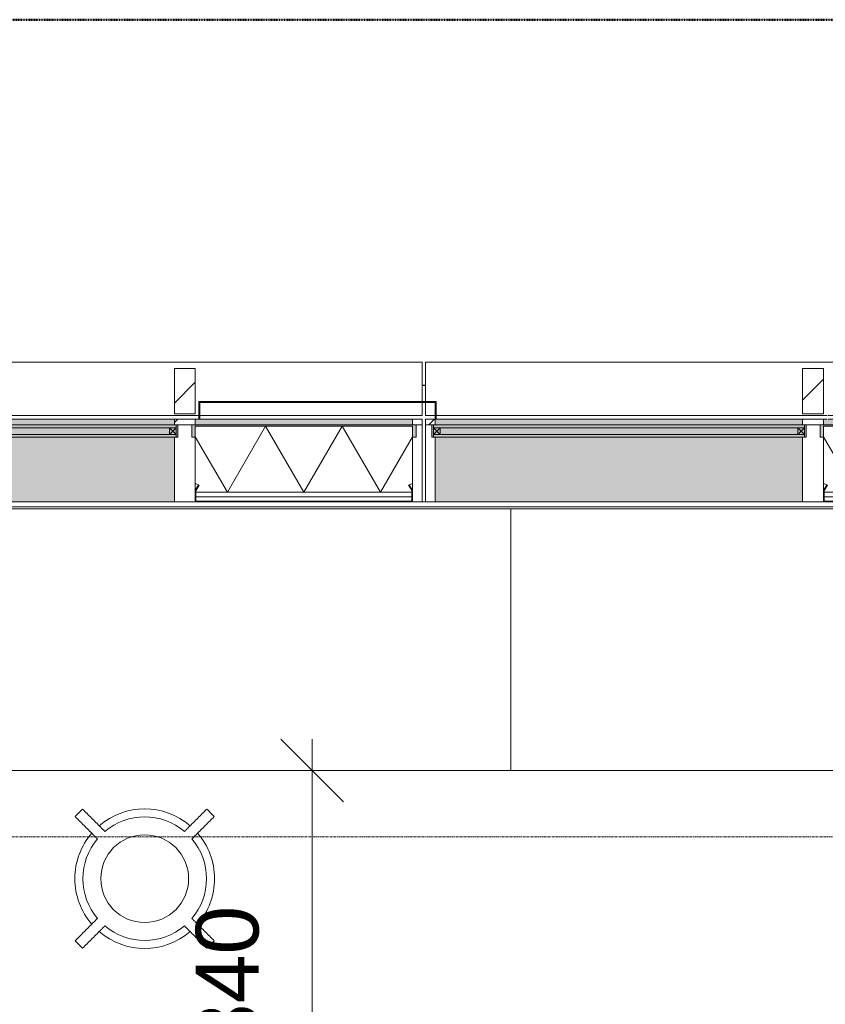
# Model space of a CAD drawing. Header units: millimetres. Extents: x -281 to 121694, y -16481 to 65128.
# Tile 250 of 256: x 10642 to 12950, y 55120 to 57941. Entities that reach past the tile are written whole.
import ezdxf

# ---------------------------------------------------------------- set-up
doc = ezdxf.new("R2010")
doc.units = ezdxf.units.MM
doc.linetypes.add('Grid Line', pattern=[12, 6, -2, 2, -2])
doc.linetypes.add('NLRS_Dash-0_6mm_Space-0_6mm_cpz', pattern=[1.2, 0.6, -0.6])
for name, color, linetype, lineweight in [('A--L$01A__Algemeen', 7, 'Continuous', 5), ('A--L$07A__Stramien', 1, 'Continuous', 5), ('A--L21__Buitenwanden', 3, 'Continuous', 5), ('A--L3__Afbouw', 2, 'Continuous', 5), ('A--L82__LosseGebruikersInvent', 1, 'Continuous', 5), ('A--M$01A__Algemeen', 1, 'Continuous', 5), ('A--M$01A__Algemeen-100', 1, 'Continuous', 5)]:
    doc.layers.add(name, color=color, linetype=linetype, lineweight=lineweight)
doc.styles.add('Arial_2', font='arial.ttf', dxfattribs={"height": 180})
doc.dimstyles.new('1_8mm', dxfattribs={"dimscale": 304.8, "dimtxt": 183.646692, "dimasz": 0.590551, "dimexe": 0.295276, "dimexo": 0.0625, "dimgap": 0.328084, "dimtad": 1, "dimdec": 0, "dimzin": 0, "dimdsep": 46, "dimtxsty": 'Arial_2', "dimblk1": 'OBLIQUE', "dimblk2": 'OBLIQUE', "dimsah": 1, "dimcen": 0.09, "dimdle": 0.295276, "dimazin": 0, "dimtfac": 1, "dimtdec": 4, "dimtix": 1, "dimtmove": 0, "dimatfit": 3, "dimfxl": 0.295276, "dimfxlon": 1, "dimtvp": 1, "dimtolj": 1, "dimtzin": 0, "dimarcsym": 2})
pattern_1 = [(225, (12700, 56797), (449.013, -449.013), []), (225, (12541.25, 56797), (6e-14, -898.0256), []), (225, (12858.75, 56797), (6e-14, -898.0256), [])]
pattern_2 = [(225, (10900, 56797), (449.013, -449.013), []), (225, (10741.25, 56797), (6e-14, -898.0256), []), (225, (11058.75, 56797), (6e-14, -898.0256), [])]

# ---------------------------------------------------------------- blocks, each defined once
blk = doc.blocks.new('NLRS_82_FU_UN_lab en spoel tafels_gen_kad - labtafel dxbxh 750x1800x950-49024426-L_80_ 13')
at = {"layer": 'A--L$01A__Algemeen'}
for p, q in [((900, 262.7), (-900, 262.7)), ((-900, 262.7), (-900, -487.3)), ((900, -487.3), (900, 262.7)), ((-900, -487.3), (900, -487.3))]:
    blk.add_line(p, q, dxfattribs=at)
blk = doc.blocks.new('NLRS_82_FU_UN_lab en spoel tafels_gen_kad - labtafel zonder onderkast dxbxh 750x1800x950-49225046-L_80_ 13')
at = {"layer": 'A--L$01A__Algemeen'}
for p, q in [((900, 262.7), (-900, 262.7)), ((-900, 262.7), (-900, -487.3)), ((900, -487.3), (900, 262.7)), ((-900, -487.3), (900, -487.3))]:
    blk.add_line(p, q, dxfattribs=at)
blk = doc.blocks.new('Rectangular Mullion - gevelband kader-49427915-L_80_ 13')
at = {"layer": 'A--L3__Afbouw'}
for p, q in [((11804.9, 56846.9), (11804.9, 56960)), ((11804.9, 56960), (13594.9, 56960)), ((13594.9, 56960), (13594.9, 56846.8)), ((11804.9, 56807), (11804.9, 56844)), ((13594.9, 56844), (13594.9, 56807)), ((11832, 56807), (11804.9, 56807)), ((12955, 56807), (11835, 56807)), ((13594.9, 56807), (12958, 56807))]:
    blk.add_line(p, q, dxfattribs=at)
blk = doc.blocks.new('NLRS_82_FU_LB_kruk za_emeco_cpz - NLRS_82_FU_LB_kruk za_emeco_cpz_776 hoog-49409176-L_80_ 13')
at = {"layer": 'A--L82__LosseGebruikersInvent'}
for radius, start, end in [(266.9, 131.7779, 138.2221), (200, 49.3282, 130.6718), (266.9, 41.7779, 48.2221), (177.1, 49.8587, 130.1413), (200, 139.3153, 180), (177.1, 139.8587, 180), (125.7, 360, 180), (177.1, 360, 40.1413), (200, 360, 40.6847), (200, 180, 220.6847), (125.7, 180, 360), (177.1, 319.8587, 360), (200, 319.3153, 360), (177.1, 180, 220.1413), (177.1, 229.8587, 310.1413), (200, 229.3282, 310.6718), (266.9, 221.7779, 228.2221), (266.9, 311.7779, 318.2221)]:
    blk.add_arc((0, 0), radius, start, end, dxfattribs=at)
for points, knots in [([(-114.2, 135.4), (-118.4, 139.6), (-131.2, 152.4), (-152.4, 173.6), (-169.3, 190.5), (-177.8, 199)], [-1, -1, -1, -1, -0.8, -0.4, 0, 0, 0, 0]), ([(177.8, 199), (173.6, 194.8), (160.8, 182.1), (143.9, 165.1), (129, 150.2), (120.5, 141.8), (116.3, 137.5), (114.2, 135.4)], [-1, -1, -1, -1, -0.8, -0.4, -0.2, -0.1, 0, 0, 0, 0]), ([(-199, 177.8), (-194.8, 173.6), (-182.1, 160.8), (-165.1, 143.9), (-150.2, 129), (-141.8, 120.5), (-137.5, 116.3), (-135.4, 114.2)], [-1, -1, -1, -1, -0.8, -0.4, -0.2, -0.1, 0, 0, 0, 0]), ([(135.4, 114.2), (139.6, 118.4), (152.4, 131.2), (173.6, 152.4), (190.5, 169.3), (199, 177.8)], [-1, -1, -1, -1, -0.8, -0.4, 0, 0, 0, 0]), ([(-135.4, -114.2), (-139.6, -118.4), (-152.4, -131.2), (-173.6, -152.4), (-190.5, -169.3), (-199, -177.8)], [-1, -1, -1, -1, -0.8, -0.4, 0, 0, 0, 0]), ([(-177.8, -199), (-173.6, -194.8), (-160.8, -182.1), (-143.9, -165.1), (-129, -150.2), (-120.5, -141.8), (-116.3, -137.5), (-114.2, -135.4)], [-1, -1, -1, -1, -0.8, -0.4, -0.2, -0.1, 0, 0, 0, 0]), ([(114.2, -135.4), (118.4, -139.6), (131.2, -152.4), (152.4, -173.6), (169.3, -190.5), (177.8, -199)], [-1, -1, -1, -1, -0.8, -0.4, 0, 0, 0, 0]), ([(199, -177.8), (194.8, -173.6), (182.1, -160.8), (165.1, -143.9), (150.2, -129), (141.8, -120.5), (137.5, -116.3), (135.4, -114.2)], [-1, -1, -1, -1, -0.8, -0.4, -0.2, -0.1, 0, 0, 0, 0])]:
    blk.add_open_spline(points, degree=3, knots=knots, dxfattribs=at)
blk = doc.blocks.new('NLRS_21_GM_LB_element gevel_gen_cpz - NLRS_21_13_08_elementgevel element_gen_cpz-61912952-L_80_ 13')
at = {"layer": 'A--L$01A__Algemeen'}
h = blk.add_hatch(dxfattribs=at)
h.set_pattern_fill('FP_244', color=256, style=0, pattern_type=2)
h.set_pattern_definition(pattern_1)
h.paths.add_polyline_path([(-250, 237), (-862.5, 237), (-862.5, 235), (-250, 235)])
h.paths.add_polyline_path([(-247, 232), (-247, 205.8), (-245, 205.8), (-245, 232)])
h.paths.add_polyline_path([(-865.5, 232), (-867.5, 232), (-867.5, 205.8), (-865.5, 205.8), (-865.5, 210.7)])
h.paths.add_polyline_path([(-865.1, 204.3), (-866.8, 203.3), (-858.1, 188.2), (-856.3, 189.2)])
h.paths.add_polyline_path([(-247.4, 204.3), (-256.2, 189.2), (-254.4, 188.2), (-245.7, 203.3)])
for points in [[(734.9, 237), (-185, 237), (-185, 52), (867.5, 52), (867.5, 237)], [(-877.5, 52), (-877.5, 17), (-235, 17), (-235, 52), (-245, 52), (-245, 20), (-867.5, 20), (-867.5, 52)]]:
    blk.add_hatch(color=256, dxfattribs=at).paths.add_polyline_path(points)
h = blk.add_hatch(dxfattribs=at)
h.set_pattern_fill('FP_243', color=256, style=0, pattern_type=2)
h.set_pattern_definition([(225, (12700, 56797), (42.426407, -42.426407), []), (315, (12700, 56797), (42.426407, 42.426407), [])])
h.paths.add_polyline_path([(-867.5, 204.5), (-866.8, 185.7), (-862.6, 186.3), (-858.1, 188.2), (-866.8, 203.3)])
h = blk.add_hatch(dxfattribs=at)
h.set_pattern_fill('FP_244', color=256, style=0, pattern_type=2)
h.set_pattern_definition(pattern_1)
h.paths.add_polyline_path([(867.5, 17), (867.5, 0), (895, 0), (895, 17), (872.5, 17)])
h.paths.add_polyline_path([(-185, 17), (-245, 17), (-245, 0), (-185, 0)])
h.paths.add_polyline_path([(-867.5, 17), (-895, 17), (-895, 0), (-867.5, 0)])
h = blk.add_hatch(color=256, dxfattribs=at)
h.paths.add_polyline_path([(867.5, 17), (-185, 17), (-185, 0), (867.5, 0)])
h.paths.add_polyline_path([(-245, 17), (-867.5, 17), (-867.5, 0), (-245, 0)])
for p, q in [((-867.5, 237), (-895, 237)), ((-895, 237), (-895, 17)), ((-862.5, 237), (-867.5, 237)), ((-867.5, 237), (-867.5, 232)), ((-867.5, 232), (-867.5, 205.8)), ((-865.5, 205.8), (-865.5, 232)), ((-250, 237), (-862.5, 237)), ((-862.5, 235), (-250, 235)), ((-245, 237), (-250, 237)), ((-247, 232), (-247, 205.8)), ((-245, 232), (-245, 237)), ((-185, 237), (-245, 237)), ((-245, 205.8), (-245, 232)), ((-185, 52), (-185, 237)), ((-185, 237), (867.5, 237)), ((895, 237), (867.5, 237)), ((867.5, 237), (867.5, 52)), ((895, 17), (895, 237)), ((-775.6, 210), (-867.5, 50.9)), ((-867.5, 205.8), (-867.5, 204.5)), ((-867.5, 204.5), (-867.5, 205.8)), ((-867.5, 204.5), (-867.5, 185.7)), ((-866.8, 203.3), (-858.1, 188.2)), ((-247, 222.5), (-865.5, 222.5)), ((-247, 210), (-865.5, 210)), ((-865.5, 210), (-247, 210)), ((-856.3, 189.2), (-865.1, 204.3)), ((-775.6, 210), (-665.9, 20)), ((-556.2, 210), (-665.9, 20)), ((-556.2, 210), (-446.6, 20)), ((-336.9, 210), (-446.6, 20)), ((-336.9, 210), (-245, 50.9)), ((-247.4, 204.3), (-256.2, 189.2)), ((-254.4, 188.2), (-245.7, 203.3)), ((-245, 204.5), (-245, 205.8)), ((-245, 205.8), (-245, 204.5)), ((-245, 185.7), (-245, 204.5)), ((-867.5, 185.7), (-867.5, 20)), ((-867.5, 20), (-867.5, 185.7)), ((-858.1, 188.2), (-856.3, 189.2)), ((-256.2, 189.2), (-254.4, 188.2)), ((-245, 20), (-245, 185.7)), ((-245, 185.7), (-245, 20)), ((-877.5, 52), (-867.5, 52)), ((-877.5, 17), (-877.5, 52)), ((-245, 52), (-235, 52)), ((-235, 52), (-235, 17)), ((-195, 17), (-195, 52)), ((-195, 52), (-190, 52)), ((872.5, 52), (877.5, 52)), ((877.5, 52), (877.5, 17)), ((-895, 17), (-877.5, 17)), ((-867.5, 17), (-895, 17)), ((-895, 17), (-895, 0)), ((-895, 0), (-867.5, 0)), ((-867.5, 20), (-245, 20)), ((-245, 20), (-867.5, 20)), ((-867.5, 0), (-867.5, 17)), ((-867.5, 17), (-245, 17)), ((-258, 0), (-867.5, 0)), ((-245, 0), (-255, 0)), ((-190, 17), (-245, 17)), ((-245, 17), (-245, 0)), ((-245, 0), (-185, 0)), ((-235, 17), (-195, 17)), ((-185, 0), (-185, 17)), ((865, 0), (-185, 0)), ((867.5, 17), (867.5, 0)), ((867.5, 0), (895, 0)), ((895, 17), (872.5, 17)), ((877.5, 17), (895, 17)), ((895, 0), (895, 17))]:
    blk.add_line(p, q, dxfattribs=at)
for centre, radius, start, end in [((-862.5, 232), 5, 90, 180), ((-862.5, 232), 3, 90, 180), ((-862.5, 232), 3, 90, 180), ((-250, 232), 5, 0, 90), ((-250, 232), 3, 0, 90), ((-250, 232), 3, 360, 90), ((-862.5, 205.8), 5, 180, 210), ((-862.5, 205.8), 3, 180, 210), ((-250, 205.8), 3, 330, 360), ((-250, 205.8), 5, 330, 0), ((-867.5, 204.5), 18.8, 270, 300), ((-245, 204.5), 18.8, 240, 270)]:
    blk.add_arc(centre, radius, start, end, dxfattribs=at)
blk = doc.blocks.new('CSWK_double-triple glass panel - CSWK_double-triple glass panel-55895760-L_80_ 13')
at = {"layer": 'A--L$01A__Algemeen'}
for points in [[(20.3, -65), (-531.3, -65), (-531.3, -73), (531.2, -73), (531.2, -65), (393.7, -65)], [(20.3, -92), (-531.3, -92), (-531.3, -100), (531.2, -100), (531.2, -92), (393.7, -92)]]:
    blk.add_hatch(color=256, dxfattribs=at).paths.add_polyline_path(points)
at = {"layer": 'A--L82__LosseGebruikersInvent'}
blk.add_hatch(color=256, dxfattribs=at).paths.add_polyline_path([(531.2, -65), (531.2, -73), (-531.3, -73), (-531.3, -65), (-536.3, -65), (-536.3, -100), (-531.3, -100), (-531.3, -92), (531.2, -92), (531.2, -100), (536.2, -100), (536.2, -65)])
at = {"layer": 'A--L$01A__Algemeen'}
for p, q in [((-531.3, -65), (531.2, -65)), ((-531.3, -73), (-531.3, -65)), ((531.2, -73), (-531.3, -73)), ((-531.3, -73), (-531.3, -92)), ((-512.3, -73), (-531.3, -73)), ((-531.3, -92), (-512.3, -73)), ((-512.3, -92), (-531.3, -73)), ((-512.3, -92), (-512.3, -73)), ((512.2, -73), (512.2, -92)), ((531.2, -73), (512.2, -73)), ((512.2, -92), (531.2, -73)), ((531.2, -92), (512.2, -73)), ((531.2, -65), (531.2, -73)), ((531.2, -92), (531.2, -73)), ((-531.3, -92), (531.2, -92)), ((-531.3, -100), (-531.3, -92)), ((-531.3, -92), (-512.3, -92)), ((531.2, -100), (-531.3, -100)), ((512.2, -92), (531.2, -92)), ((531.2, -92), (531.2, -100))]:
    blk.add_line(p, q, dxfattribs=at)
blk = doc.blocks.new('NLRS_41_GM_LB_vin gevel_gen_cpz - 41_12_XX_vin gevel-61426057-L_80_ 13')
at = {"layer": 'A--L$01A__Algemeen'}
h = blk.add_hatch(dxfattribs=at)
h.set_pattern_fill('FP_317', color=256, style=0, pattern_type=2)
h.set_pattern_definition([(225, (12915, 56797), (449.013, -449.013), []), (225, (12756.25, 56797), (6e-14, -898.0256), []), (225, (13073.75, 56797), (6e-14, -898.0256), [])])
h.paths.add_polyline_path([(-30, -15), (-30, -145), (30, -145), (30, -15)])
for p, q in [((30, -15), (-30, -15)), ((-30, -15), (-30, -145)), ((30, -145), (30, -15)), ((-30, -145), (30, -145))]:
    blk.add_line(p, q, dxfattribs=at)
blk = doc.blocks.new('NLRS_21_GM_LB_element gevel_gen_cpz - NLRS_21_13_08_elementgevel element_gen_cpz-V566-L_80_ 13')
at = {"layer": 'A--L$01A__Algemeen'}
h = blk.add_hatch(dxfattribs=at)
h.set_pattern_fill('FP_361', color=256, style=0, pattern_type=2)
h.set_pattern_definition(pattern_2)
h.paths.add_polyline_path([(-250, 237), (-862.5, 237), (-862.5, 235), (-250, 235)])
h.paths.add_polyline_path([(-247, 232), (-247, 205.8), (-245, 205.8), (-245, 232)])
h.paths.add_polyline_path([(-867.5, 232), (-867.5, 205.8), (-865.5, 205.8), (-865.5, 232)])
h.paths.add_polyline_path([(-865.1, 204.3), (-866.8, 203.3), (-858.1, 188.2), (-856.3, 189.2)])
h.paths.add_polyline_path([(-247.4, 204.3), (-256.2, 189.2), (-254.4, 188.2), (-245.7, 203.3)])
for points in [[(801.7, 237), (-185, 237), (-185, 52), (867.5, 52), (867.5, 237)], [(-877.5, 52), (-877.5, 17), (-235, 17), (-235, 52), (-245, 52), (-245, 20), (-867.5, 20), (-867.5, 52)]]:
    blk.add_hatch(color=256, dxfattribs=at).paths.add_polyline_path(points)
h = blk.add_hatch(dxfattribs=at)
h.set_pattern_fill('FP_361', color=256, style=0, pattern_type=2)
h.set_pattern_definition(pattern_2)
h.paths.add_polyline_path([(867.5, 17), (867.5, 0), (895, 0), (895, 17), (872.5, 17)])
h.paths.add_polyline_path([(-185, 17), (-245, 17), (-245, 0), (-185, 0)])
h.paths.add_polyline_path([(-867.5, 17), (-895, 17), (-895, 0), (-867.5, 0)])
h = blk.add_hatch(color=256, dxfattribs=at)
h.paths.add_polyline_path([(867.5, 17), (-185, 17), (-185, 0), (867.5, 0)])
h.paths.add_polyline_path([(-245, 17), (-867.5, 17), (-867.5, 0), (-245, 0)])
for p, q in [((-867.5, 237), (-895, 237)), ((-895, 237), (-895, 17)), ((-862.5, 237), (-867.5, 237)), ((-867.5, 237), (-867.5, 232)), ((-867.5, 232), (-867.5, 205.8)), ((-865.5, 205.8), (-865.5, 232)), ((-250, 237), (-862.5, 237)), ((-862.5, 235), (-250, 235)), ((-245, 237), (-250, 237)), ((-247, 232), (-247, 205.8)), ((-245, 232), (-245, 237)), ((-185, 237), (-245, 237)), ((-245, 205.8), (-245, 232)), ((-185, 52), (-185, 237)), ((-185, 237), (867.5, 237)), ((895, 237), (867.5, 237)), ((867.5, 237), (867.5, 52)), ((895, 17), (895, 237)), ((-775.6, 210), (-867.5, 50.9)), ((-867.5, 205.8), (-867.5, 204.5)), ((-867.5, 204.5), (-867.5, 205.8)), ((-867.5, 204.5), (-867.5, 185.7)), ((-866.8, 203.3), (-858.1, 188.2)), ((-247, 222.5), (-865.5, 222.5)), ((-247, 210), (-865.5, 210)), ((-865.5, 210), (-247, 210)), ((-856.3, 189.2), (-865.1, 204.3)), ((-775.6, 210), (-665.9, 20)), ((-556.2, 210), (-665.9, 20)), ((-556.2, 210), (-446.6, 20)), ((-336.9, 210), (-446.6, 20)), ((-336.9, 210), (-245, 50.9)), ((-247.4, 204.3), (-256.2, 189.2)), ((-254.4, 188.2), (-245.7, 203.3)), ((-245, 204.5), (-245, 205.8)), ((-245, 205.8), (-245, 204.5)), ((-245, 185.7), (-245, 204.5)), ((-867.5, 185.7), (-867.5, 20)), ((-867.5, 20), (-867.5, 185.7)), ((-858.1, 188.2), (-856.3, 189.2)), ((-256.2, 189.2), (-254.4, 188.2)), ((-245, 20), (-245, 185.7)), ((-245, 185.7), (-245, 20)), ((-877.5, 52), (-867.5, 52)), ((-877.5, 17), (-877.5, 52)), ((-245, 52), (-235, 52)), ((-235, 52), (-235, 17)), ((-195, 17), (-195, 52)), ((-195, 52), (-190, 52)), ((872.5, 52), (877.5, 52)), ((877.5, 52), (877.5, 17)), ((-895, 17), (-877.5, 17)), ((-867.5, 17), (-895, 17)), ((-895, 17), (-895, 0)), ((-895, 0), (-867.5, 0)), ((-867.5, 20), (-245, 20)), ((-245, 20), (-867.5, 20)), ((-867.5, 0), (-867.5, 17)), ((-867.5, 17), (-245, 17)), ((-258, 0), (-867.5, 0)), ((-245, 0), (-255, 0)), ((-190, 17), (-245, 17)), ((-245, 17), (-245, 0)), ((-245, 0), (-185, 0)), ((-235, 17), (-195, 17)), ((-185, 0), (-185, 17)), ((862.5, 0), (-185, 0)), ((867.5, 0), (865.5, 0)), ((867.5, 17), (867.5, 0)), ((867.5, 0), (895, 0)), ((895, 17), (872.5, 17)), ((877.5, 17), (895, 17)), ((895, 0), (895, 17))]:
    blk.add_line(p, q, dxfattribs=at)
for centre, radius, start, end in [((-862.5, 232), 5, 90, 180), ((-862.5, 232), 3, 90, 180), ((-862.5, 232), 3, 90, 180), ((-250, 232), 5, 0, 90), ((-250, 232), 3, 0, 90), ((-250, 232), 3, 360, 90), ((-862.5, 205.8), 5, 180, 210), ((-862.5, 205.8), 3, 180, 210), ((-250, 205.8), 3, 330, 360), ((-250, 205.8), 5, 330, 0), ((-867.5, 204.5), 18.8, 270, 300), ((-245, 204.5), 18.8, 240, 270)]:
    blk.add_arc(centre, radius, start, end, dxfattribs=at)
blk = doc.blocks.new('NLRS_41_GM_LB_vin gevel_gen_cpz - 41_12_XX_vin gevel-V567-L_80_ 13')
at = {"layer": 'A--L$01A__Algemeen'}
h = blk.add_hatch(dxfattribs=at)
h.set_pattern_fill('FP_362', color=256, style=0, pattern_type=2)
h.set_pattern_definition([(225, (11115, 56797), (449.013, -449.013), []), (225, (10956.25, 56797), (6e-14, -898.0256), []), (225, (11273.75, 56797), (6e-14, -898.0256), [])])
h.paths.add_polyline_path([(-30, -15), (-30, -145), (30, -145), (30, -15)])
for p, q in [((30, -15), (-30, -15)), ((-30, -15), (-30, -145)), ((30, -145), (30, -15)), ((-30, -145), (30, -145))]:
    blk.add_line(p, q, dxfattribs=at)
blk = doc.blocks.new('NLRS_41_GM_LB_zetwerk gevel_gen_cpz - NLRS_41_12_05_GM_zetwerk gevel_gen_cpz-61878305-L_80_ 13')
at = {"layer": 'A--L$01A__Algemeen'}
for p, q in [((-377, 0), (-380, 0)), ((-380, 0), (-380, -50)), ((-377, -47), (-377, 0)), ((300, 0), (297, 0)), ((297, 0), (297, -47)), ((300, -50), (300, 0)), ((-380, -50), (300, -50)), ((297, -47), (-377, -47))]:
    blk.add_line(p, q, dxfattribs=at)
blk = doc.blocks.new('Rectangular Mullion - gevelband kader-V636-L_80_ 13')
at = {"layer": 'A--L3__Afbouw'}
for p, q in [((10004.9, 56846.9), (10004.9, 56960)), ((10004.9, 56960), (11794.9, 56960)), ((11794.9, 56960), (11794.9, 56846.8)), ((10004.9, 56807), (10004.9, 56844)), ((11794.9, 56844), (11794.9, 56807)), ((10034.5, 56807), (10004.9, 56807)), ((11155, 56807), (10037.5, 56807)), ((11794.9, 56807), (11158, 56807))]:
    blk.add_line(p, q, dxfattribs=at)
blk = doc.blocks.new('NLRS_41_GM_optie MCS zigzag beplating option_cpz - NLRS_41_GM_optie MCS zigzag beplating option_cpz-62475523-L_80_ 13')
at = {"layer": 'A--L$01A__Algemeen'}
for p, q in [((-50, 0), (-50, 1)), ((-50, 1), (-45, 1)), ((-45, 1), (-50, 1)), ((-50, 1), (-50, 0)), ((-50, 0), (-45, 0))]:
    blk.add_line(p, q, dxfattribs=at)
blk = doc.blocks.new('NLRS_41_GM_optie MCS zigzag beplating option_cpz - NLRS_41_GM_optie MCS zigzag beplating option_cpz-V644-L_80_ 13')
at = {"layer": 'A--L$01A__Algemeen'}
for p, q in [((45, 1), (50, 1)), ((50, 1), (45, 1)), ((50, 1), (50, 0)), ((50, 0), (50, 1)), ((45, 0), (50, 0))]:
    blk.add_line(p, q, dxfattribs=at)
blk = doc.blocks.new('DIMBLOCK130-L_80_ 13')
at = {"layer": 'A--M$01A__Algemeen-100'}
for p, q in [((11480, 55790), (11390, 55880)), ((11480, 54449.8), (11480, 55880)), ((11480, 55790), (11390, 55790)), ((11480, 55790), (11570, 55700)), ((11480, 55790), (11570, 55790)), ((11480, 54449.8), (11390, 54539.8)), ((11480, 54449.8), (11390, 54449.8)), ((11480, 54449.8), (11570, 54359.8)), ((11480, 54449.8), (11570, 54449.8))]:
    blk.add_line(p, q, dxfattribs=at)
at = {"layer": 'A--M$01A__Algemeen-100', "color": 0, "insert": (11146.3, 54843), "char_height": 180, "width": 664.518, "attachment_point": 1, "rotation": 90, "line_spacing_factor": 0.941778, "style": 'Arial_2'}
blk.add_mtext('1340', dxfattribs=at)
blk = doc.blocks.new('_Oblique')
at = {"color": 0, "linetype": 'ByBlock', "lineweight": -2}
blk.add_line((-0.5, -0.5), (0.5, 0.5), dxfattribs=at)

msp = doc.modelspace()

# ---------------------------------------------------------------- linework, layer by layer
at = {"layer": 'A--L$01A__Algemeen', "linetype": 'NLRS_Dash-0_6mm_Space-0_6mm_cpz', "lineweight": 50}
msp.add_line((33332.7, 57941.2), (8622.5, 57941.2), dxfattribs=at)
at = {"layer": 'A--L$07A__Stramien', "linetype": 'Grid Line'}
msp.add_line((100373, 55600), (-281.1, 55600), dxfattribs=at)
at = {"layer": 'A--L21__Buitenwanden'}
for p, q in [((25485, 56545), (9355, 56545)), ((10032.5, 56560), (11085, 56560)), ((11795, 56560), (11805, 56560)), ((11832.5, 56560), (12885, 56560))]:
    msp.add_line(p, q, dxfattribs=at)

# ---------------------------------------------------------------- block references
at = {"layer": 'A--L$01A__Algemeen', "rotation": 180}
for name, p in [('NLRS_41_GM_LB_vin gevel_gen_cpz - 41_12_XX_vin gevel-V567-L_80_ 13', (11115, 56797)), ('NLRS_41_GM_LB_vin gevel_gen_cpz - 41_12_XX_vin gevel-61426057-L_80_ 13', (12915, 56797)), ('NLRS_41_GM_LB_zetwerk gevel_gen_cpz - NLRS_41_12_05_GM_zetwerk gevel_gen_cpz-61878305-L_80_ 13', (11455, 56797)), ('NLRS_21_GM_LB_element gevel_gen_cpz - NLRS_21_13_08_elementgevel element_gen_cpz-V566-L_80_ 13', (10900, 56797)), ('NLRS_21_GM_LB_element gevel_gen_cpz - NLRS_21_13_08_elementgevel element_gen_cpz-61912952-L_80_ 13', (12700, 56797)), ('CSWK_double-triple glass panel - CSWK_double-triple glass panel-55895760-L_80_ 13', (10558.8, 56680)), ('CSWK_double-triple glass panel - CSWK_double-triple glass panel-55895760-L_80_ 13', (12358.8, 56680))]:
    msp.add_blockref(name, p, dxfattribs=at)
at = {"layer": 'A--L$01A__Algemeen'}
for name, p in [('NLRS_41_GM_optie MCS zigzag beplating option_cpz - NLRS_41_GM_optie MCS zigzag beplating option_cpz-V644-L_80_ 13', (11749.9, 56893)), ('NLRS_41_GM_optie MCS zigzag beplating option_cpz - NLRS_41_GM_optie MCS zigzag beplating option_cpz-62475523-L_80_ 13', (11849.9, 56893))]:
    msp.add_blockref(name, p, dxfattribs=at)
at = {"layer": 'A--L3__Afbouw'}
for name in ['Rectangular Mullion - gevelband kader-V636-L_80_ 13', 'Rectangular Mullion - gevelband kader-49427915-L_80_ 13']:
    msp.add_blockref(name, (0, 0), dxfattribs=at)
at = {"layer": 'A--L82__LosseGebruikersInvent'}
for name, p in [('NLRS_82_FU_UN_lab en spoel tafels_gen_kad - labtafel zonder onderkast dxbxh 750x1800x950-49225046-L_80_ 13', (11149, 56277.3)), ('NLRS_82_FU_UN_lab en spoel tafels_gen_kad - labtafel dxbxh 750x1800x950-49024426-L_80_ 13', (12949, 56277.3)), ('NLRS_82_FU_LB_kruk za_emeco_cpz - NLRS_82_FU_LB_kruk za_emeco_cpz_776 hoog-49409176-L_80_ 13', (11000, 55480))]:
    msp.add_blockref(name, p, dxfattribs=at)

# ---------------------------------------------------------------- dimensions: what is measured, and where the dimension line sits
at = {"layer": 'A--M$01A__Algemeen'}
dim = msp.add_linear_dim(base=(11480, 55790), p1=(11390, 54449.8), p2=(11390, 55790), angle=90, dimstyle='1_8mm', override={"dimpost": '<>', "dimfxl": 1340.216936}, dxfattribs=at)
dim.commit()
dim.dimension.update_dxf_attribs({"geometry": 'DIMBLOCK130-L_80_ 13', "text_midpoint": (11288, 55119.9)})

doc.saveas('drawing.dxf')
